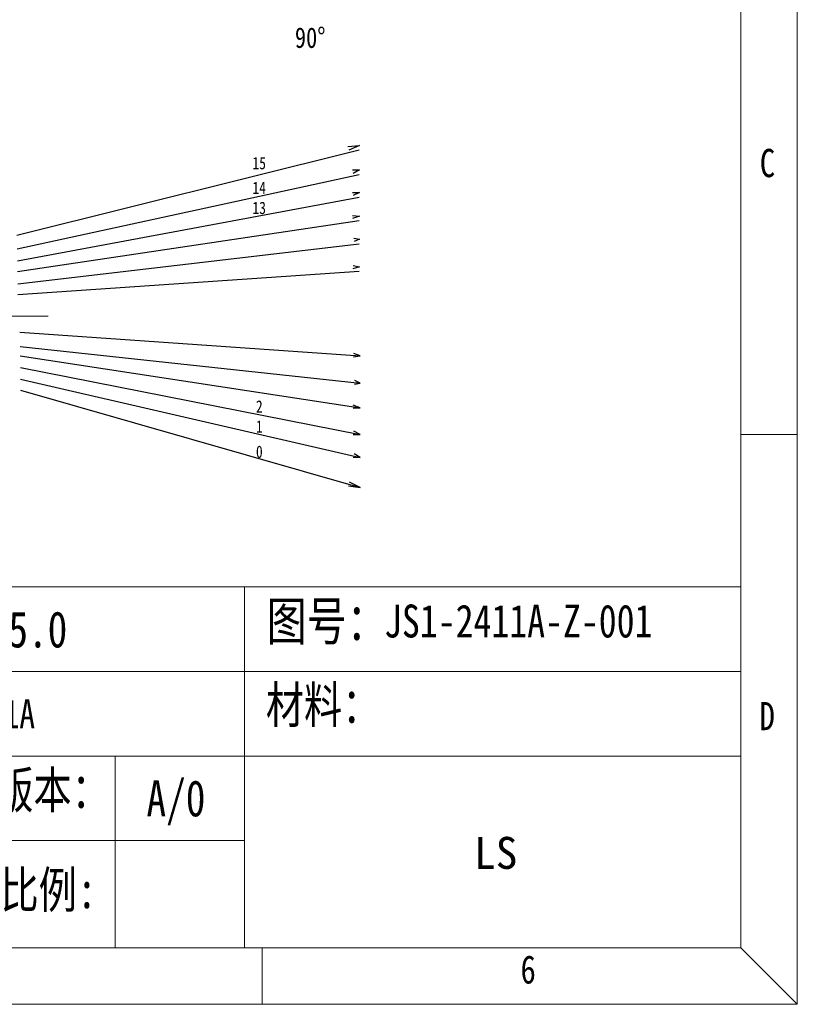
# Model space of a CAD drawing. Extents: x 636 to 1423, y -190 to 367.
# Tile 15 of 19: x 1234 to 1423, y -190 to 49. Entities that reach past the tile are written whole.
import ezdxf

# ---------------------------------------------------------------- set-up
doc = ezdxf.new("R2010")
doc.units = 0
doc.header["$LTSCALE"] = 23.1
doc.linetypes.add('点画线', pattern=[18, 12, -2, 2, -2])
for name, color, linetype, lineweight in [('CDRAFT0', 7, 'CONTINUOUS', 50), ('中心线层', 1, '点画线', 18), ('粗实线层', 7, 'CONTINUOUS', 35), ('粗实线层_1', 7, 'CONTINUOUS', 15)]:
    doc.layers.add(name, color=color, linetype=linetype, lineweight=lineweight)
doc.layers.add('dim', color=3, linetype='CONTINUOUS')
doc.styles.get("Standard").update_dxf_attribs({"font": 'txt', "width": 0.8})
doc.styles.add('UserTxtStyle1', font='txt')

# ---------------------------------------------------------------- blocks, each defined once
blk = doc.blocks.new('*X3')
at = {"layer": 'CDRAFT0', "color": 6, "linetype": 'Continuous', "lineweight": 18}
for p, q in [((420, 0), (420, 297)), ((412.68, 7.32), (412.68, 289.68)), ((412.68, 73.94), (420, 73.94)), ((7.32, 7.32), (412.68, 7.32)), ((350.55, 7.32), (350.55, 0)), ((412.68, 7.32), (420, 0)), ((0, 0), (420, 0))]:
    blk.add_line(p, q, dxfattribs=at)
at = {"layer": 'CDRAFT0', "color": 6, "linetype": 'Continuous', "lineweight": 18, "char_height": 3.66, "width": 70.2762, "attachment_point": 1}
for s, insert in [('C', (415.13, 110.97)), ('D', (415.1, 39.22)), ('6', (384.08, 6.35))]:
    blk.add_mtext(s, dxfattribs=dict(at, insert=insert))
blk = doc.blocks.new('A$C0F3E0099')
at = {"layer": 'CDRAFT0', "color": 6, "linetype": 'Continuous', "lineweight": 18}
for p, q in [((193.07, 54.17), (412.68, 54.17)), ((348.26, 54.17), (348.26, 32.21)), ((412.68, 54.17), (412.68, 7.32)), ((193.07, 43.19), (412.68, 43.19)), ((247.4, 32.21), (412.68, 32.21)), ((331.48, 7.32), (331.48, 32.21)), ((348.26, 32.21), (348.26, 7.32)), ((247.4, 21.23), (329.23, 21.23)), ((329.23, 21.23), (348.26, 21.23)), ((193.07, 7.32), (412.68, 7.32))]:
    blk.add_line(p, q, dxfattribs=at)
at = {"layer": '粗实线层_1'}
blk.add_blockref('*X3', (0, 0), dxfattribs=at)
at = {"layer": 'CDRAFT0', "color": 6, "insert": (351.14, 52.21), "char_height": 5, "width": 49.0706, "attachment_point": 1}
blk.add_mtext('图号：', dxfattribs=at)
at = {"layer": 'CDRAFT0', "color": 6, "char_height": 4.763, "attachment_point": 1, "line_spacing_factor": 2.191836}
for s, insert, width in [('材料：', (351.03, 41.23), 49.0706), ('版本：', (315.92, 30.19), 18.6017), ('比例:', (316.6, 17.23), 22.9154)]:
    blk.add_mtext(s, dxfattribs=dict(at, insert=insert, width=width))
at = {"layer": 'CDRAFT0', "color": 1, "insert": (378.04, 17.5), "char_height": 4.15, "width": 8.1136, "attachment_point": 7, "style": 'UserTxtStyle1'}
blk.add_mtext('LS', dxfattribs=at)

msp = doc.modelspace()

# ---------------------------------------------------------------- linework, layer by layer
at = {"layer": 'dim'}
for p, q in [((1233.14, -3.187), (1316.492, 17.595)), ((1313.697, 18.449), (1316.553, 18.687)), ((1316.553, 18.687), (1313.932, 17.558)), ((1314.852, 12.716), (1316.553, 12.725)), ((1316.553, 12.725), (1315.046, 11.853)), ((1233.243, -6.487), (1316.492, 11.634)), ((1314.88, 7.256), (1316.553, 7.201)), ((1316.553, 7.201), (1315.01, 6.503)), ((1233.294, -9.409), (1316.492, 6.109)), ((1233.339, -12.021), (1316.492, 0.421)), ((1316.553, 1.513), (1314.847, 0.894)), ((1314.875, 1.673), (1316.553, 1.513)), ((1315.153, -3.838), (1316.553, -4.154)), ((1316.553, -4.154), (1315.221, -4.709)), ((1233.391, -14.962), (1316.492, -5.246)), ((1233.437, -17.612), (1316.492, -11.91)), ((1316.553, -10.819), (1314.947, -11.314)), ((1314.973, -10.506), (1316.553, -10.819)), ((1233.896, -26.753), (1316.713, -32.516)), ((1233.956, -30.194), (1316.713, -39.152)), ((1233.996, -32.489), (1316.713, -45.162)), ((1315.12, -32.754), (1316.713, -32.516)), ((1316.713, -32.516), (1315.133, -31.946)), ((1234.046, -35.361), (1316.713, -51.619)), ((1234.096, -38.215), (1316.713, -57.256)), ((1315.3, -39.402), (1316.713, -39.152)), ((1316.713, -39.152), (1315.409, -38.535)), ((1234.098, -40.829), (1316.713, -64.518)), ((1315.03, -45.243), (1316.713, -45.162)), ((1316.713, -45.162), (1315.039, -44.464)), ((1315.039, -51.596), (1316.713, -51.619)), ((1316.713, -51.619), (1315.205, -50.85)), ((1315.015, -57.167), (1316.713, -57.256)), ((1316.713, -57.256), (1315.25, -56.314)), ((1313.872, -64.146), (1316.713, -64.518)), ((1316.713, -64.518), (1314.149, -63.268))]:
    msp.add_line(p, q, dxfattribs=at)
at = {"layer": '中心线层'}
msp.add_line((1123.211, -22.88), (1240.825, -22.88), dxfattribs=at)

# ---------------------------------------------------------------- block references
at = {"layer": '粗实线层', "xscale": 1.875, "yscale": 1.875, "zscale": 1.875}
msp.add_blockref('A$C0F3E0099', (635.576, -190.235), dxfattribs=at)

# ---------------------------------------------------------------- texts
at = {"layer": 'dim', "attachment_point": 1}
for s, insert, char_height, width in [('90%%D', (1300.829, 47.407), 5, 8.85593), ('15', (1290.52, 15.884), 3, 1.61628), ('14', (1290.52, 9.868), 3, 1.61628), ('13', (1290.52, 4.988), 3, 1.61628), ('2', (1291.361, -43.323), 3, 1.61628), ('1', (1291.361, -48.204), 3, 1.61628), ('0', (1291.361, -54.333), 3, 1.61628), ('{\\fSimSun|b0|i0|c134|p2;\\C3;C16 V5.0}', (1207.192, -94.637), 8.78906, 47.62245), ('A/0', (1264.713, -135.733), 8.7891, 49.53493)]:
    msp.add_mtext(s, dxfattribs=dict(at, insert=insert, char_height=char_height, width=width))
for s, width, insert, char_height in [('JS1-2411A-Z-001', 78.62896, (1322.523, -93.005), 8), ('LS24YF11A', 68.17037, (1203.309, -116.067), 7)]:
    msp.add_mtext_dynamic_manual_height_columns(s, width=width, gutter_width=1, heights=[0], dxfattribs=dict(at, insert=insert, char_height=char_height))

doc.saveas('drawing.dxf')
